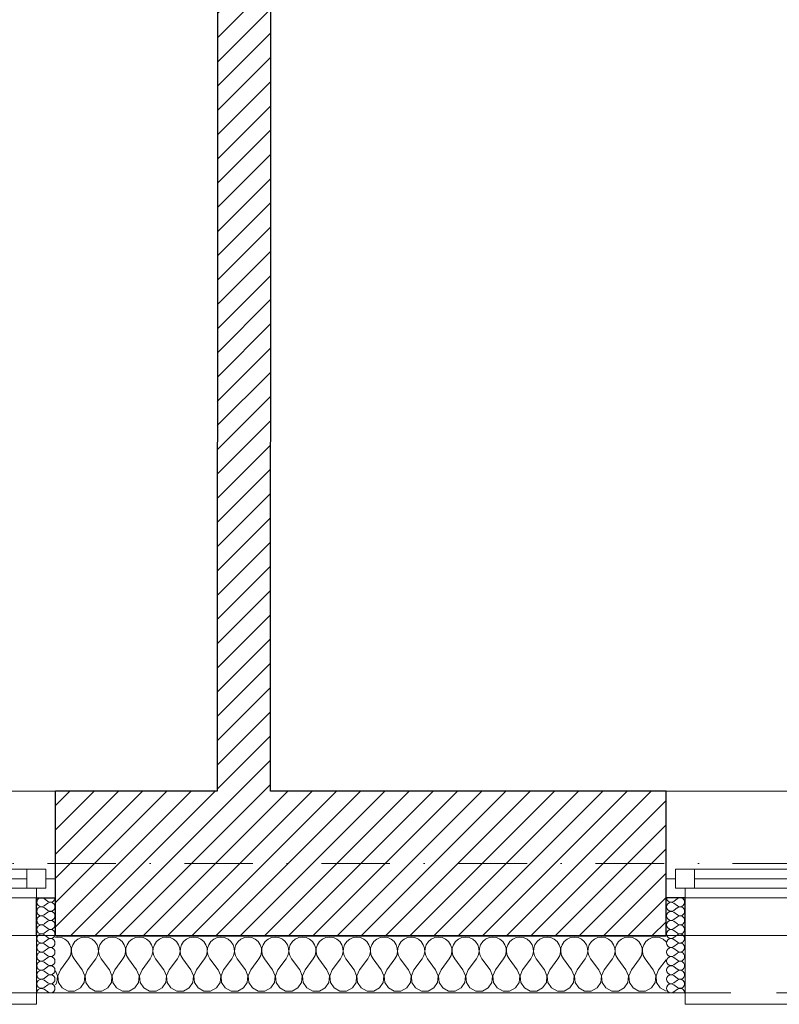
# Model space of a CAD drawing. Header units: millimetres. Extents: x 172139 to 266886, y 89525 to 138225.
# Tile 51 of 94: x 211686 to 213681, y 106825 to 109411. Entities that reach past the tile are written whole.
import ezdxf

# ---------------------------------------------------------------- set-up
doc = ezdxf.new("R2010")
doc.units = ezdxf.units.MM
doc.header["$MEASUREMENT"] = 0
doc.linetypes.add('Kropki i Kreski', pattern=[360, 180, -90, 0, -90])
doc.linetypes.add('Przerywana', pattern=[240, 120, -120])
for name, color, linetype in [('Konstrukcja - Siatki mod', 7, 'Continuous'), ('KR_INW', 7, 'Continuous'), ('NAPIS_SODON', 7, 'Continuous'), ('Okna ArchiCADa', 7, 'Continuous')]:
    doc.layers.add(name, color=color, linetype=linetype)
doc.layers.add('Konstrukcja - Siatki mod_Nr_pióra__48', color=7, linetype='Continuous', lineweight=15, true_color=0xa80f02)
doc.layers.add('KR_INW_Nr_pióra__102', color=7, linetype='Continuous', lineweight=5, true_color=0xcccccc)
for name, color, linetype, lineweight in [('KR_INW_Nr_pióra__101', 252, 'Continuous', 5), ('KR_INW_Nr_pióra__27', 7, 'Continuous', 25), ('KR_INW_Nr_pióra__47', 7, 'Continuous', 15), ('NAPIS_SODON_Nr_pióra__1', 7, 'Continuous', 13), ('Okna ArchiCADa_Nr_pióra__1', 7, 'Continuous', 13), ('Okna ArchiCADa_Nr_pióra__27', 7, 'Continuous', 25)]:
    doc.layers.add(name, color=color, linetype=linetype, lineweight=lineweight)
pattern_1 = [(45, (0, 0), (-31.819804, 31.819804), [])]

# ---------------------------------------------------------------- blocks, each defined once
blk = doc.blocks.new('Strop_1', base_point=(179225, 121523.3))
at = {"layer": 'NAPIS_SODON_Nr_pióra__1', "linetype": 'Continuous', "flags": 128}
blk.add_lwpolyline([(179225, 121523.3), (179225.9, 107003.8), (250898.3, 107008.3), (250897.4, 121527.8)], close=True, dxfattribs=at)
blk = doc.blocks.new('*X162')
at = {"layer": 'KR_INW_Nr_pióra__102', "linetype": 'Continuous'}
for p, q in [((211785.7, 107001.6), (211779.6, 107000.7)), ((211795.5, 107000.2), (211785.7, 107001.6)), ((211804.5, 106996.2), (211795.5, 107000.2)), ((211812.1, 106989.9), (211804.5, 106996.2)), ((211838.4, 106996.2), (211830.8, 106989.9)), ((211847.4, 107000.2), (211838.4, 106996.2)), ((211857.1, 107001.6), (211847.4, 107000.2)), ((211866.9, 107000.2), (211857.1, 107001.6)), ((211875.9, 106996.2), (211866.9, 107000.2)), ((211883.5, 106989.9), (211875.9, 106996.2)), ((211909.8, 106996.2), (211902.2, 106989.9)), ((211918.8, 107000.2), (211909.8, 106996.2)), ((211928.6, 107001.6), (211918.8, 107000.2)), ((211938.3, 107000.2), (211928.6, 107001.6)), ((211947.3, 106996.2), (211938.3, 107000.2)), ((211954.9, 106989.9), (211947.3, 106996.2)), ((211981.2, 106996.2), (211973.6, 106989.9)), ((211990.2, 107000.2), (211981.2, 106996.2)), ((212000, 107001.6), (211990.2, 107000.2)), ((212009.8, 107000.2), (212000, 107001.6)), ((212018.8, 106996.2), (212009.8, 107000.2)), ((212026.4, 106989.9), (212018.8, 106996.2)), ((212052.7, 106996.2), (212045.1, 106989.9)), ((212061.7, 107000.2), (212052.7, 106996.2)), ((212071.4, 107001.6), (212061.7, 107000.2)), ((212081.2, 107000.2), (212071.4, 107001.6)), ((212090.2, 106996.2), (212081.2, 107000.2)), ((212097.8, 106989.9), (212090.2, 106996.2)), ((212124.1, 106996.2), (212116.5, 106989.9)), ((212133.1, 107000.2), (212124.1, 106996.2)), ((212142.9, 107001.6), (212133.1, 107000.2)), ((212152.6, 107000.2), (212142.9, 107001.6)), ((212161.6, 106996.2), (212152.6, 107000.2)), ((212169.2, 106989.9), (212161.6, 106996.2)), ((212195.5, 106996.2), (212187.9, 106989.9)), ((212204.5, 107000.2), (212195.5, 106996.2)), ((212214.3, 107001.6), (212204.5, 107000.2)), ((212224, 107000.2), (212214.3, 107001.6)), ((212233.1, 106996.2), (212224, 107000.2)), ((212240.6, 106989.9), (212233.1, 106996.2)), ((212266.9, 106996.2), (212259.4, 106989.9)), ((212276, 107000.2), (212266.9, 106996.2)), ((212285.7, 107001.6), (212276, 107000.2)), ((212295.5, 107000.2), (212285.7, 107001.6)), ((212304.5, 106996.2), (212295.5, 107000.2)), ((212312.1, 106989.9), (212304.5, 106996.2)), ((212338.4, 106996.2), (212330.8, 106989.9)), ((212347.4, 107000.2), (212338.4, 106996.2)), ((212357.1, 107001.6), (212347.4, 107000.2)), ((212366.9, 107000.2), (212357.1, 107001.6)), ((212375.9, 106996.2), (212366.9, 107000.2)), ((212383.5, 106989.9), (212375.9, 106996.2)), ((212409.8, 106996.2), (212402.2, 106989.9)), ((212418.8, 107000.2), (212409.8, 106996.2)), ((212428.6, 107001.6), (212418.8, 107000.2)), ((212438.3, 107000.2), (212428.6, 107001.6)), ((212447.3, 106996.2), (212438.3, 107000.2)), ((212454.9, 106989.9), (212447.3, 106996.2)), ((212481.2, 106996.2), (212473.6, 106989.9)), ((212490.2, 107000.2), (212481.2, 106996.2)), ((212500, 107001.6), (212490.2, 107000.2)), ((212509.8, 107000.2), (212500, 107001.6)), ((212518.8, 106996.2), (212509.8, 107000.2)), ((212526.4, 106989.9), (212518.8, 106996.2)), ((212552.7, 106996.2), (212545.1, 106989.9)), ((212561.7, 107000.2), (212552.7, 106996.2)), ((212571.4, 107001.6), (212561.7, 107000.2)), ((212581.2, 107000.2), (212571.4, 107001.6)), ((212590.2, 106996.2), (212581.2, 107000.2)), ((212597.8, 106989.9), (212590.2, 106996.2)), ((212624.1, 106996.2), (212616.5, 106989.9)), ((212633.1, 107000.2), (212624.1, 106996.2)), ((212642.9, 107001.6), (212633.1, 107000.2)), ((212652.6, 107000.2), (212642.9, 107001.6)), ((212661.6, 106996.2), (212652.6, 107000.2)), ((212669.2, 106989.9), (212661.6, 106996.2)), ((212695.5, 106996.2), (212687.9, 106989.9)), ((212704.5, 107000.2), (212695.5, 106996.2)), ((212714.3, 107001.6), (212704.5, 107000.2)), ((212724, 107000.2), (212714.3, 107001.6)), ((212733.1, 106996.2), (212724, 107000.2)), ((212740.6, 106989.9), (212733.1, 106996.2)), ((212766.9, 106996.2), (212759.4, 106989.9)), ((212776, 107000.2), (212766.9, 106996.2)), ((212785.7, 107001.6), (212776, 107000.2)), ((212795.5, 107000.2), (212785.7, 107001.6)), ((212804.5, 106996.2), (212795.5, 107000.2)), ((212812.1, 106989.9), (212804.5, 106996.2)), ((212838.4, 106996.2), (212830.8, 106989.9)), ((212847.4, 107000.2), (212838.4, 106996.2)), ((212857.1, 107001.6), (212847.4, 107000.2)), ((212866.9, 107000.2), (212857.1, 107001.6)), ((212875.9, 106996.2), (212866.9, 107000.2)), ((212883.5, 106989.9), (212875.9, 106996.2)), ((212909.8, 106996.2), (212902.2, 106989.9)), ((212918.8, 107000.2), (212909.8, 106996.2)), ((212928.6, 107001.6), (212918.8, 107000.2)), ((212938.3, 107000.2), (212928.6, 107001.6)), ((212947.3, 106996.2), (212938.3, 107000.2)), ((212954.9, 106989.9), (212947.3, 106996.2)), ((212981.2, 106996.2), (212973.6, 106989.9)), ((212990.2, 107000.2), (212981.2, 106996.2)), ((213000, 107001.6), (212990.2, 107000.2)), ((213009.8, 107000.2), (213000, 107001.6)), ((213018.8, 106996.2), (213009.8, 107000.2)), ((213026.4, 106989.9), (213018.8, 106996.2)), ((213052.7, 106996.2), (213045.1, 106989.9)), ((213061.7, 107000.2), (213052.7, 106996.2)), ((213071.4, 107001.6), (213061.7, 107000.2)), ((213081.2, 107000.2), (213071.4, 107001.6)), ((213090.2, 106996.2), (213081.2, 107000.2)), ((213097.8, 106989.9), (213090.2, 106996.2)), ((213124.1, 106996.2), (213116.5, 106989.9)), ((213133.1, 107000.2), (213124.1, 106996.2)), ((213142.9, 107001.6), (213133.1, 107000.2)), ((213152.6, 107000.2), (213142.9, 107001.6)), ((213161.6, 106996.2), (213152.6, 107000.2)), ((213169.2, 106989.9), (213161.6, 106996.2)), ((213195.5, 106996.2), (213187.9, 106989.9)), ((213204.5, 107000.2), (213195.5, 106996.2)), ((213214.3, 107001.6), (213204.5, 107000.2)), ((213224, 107000.2), (213214.3, 107001.6)), ((213233.1, 106996.2), (213224, 107000.2)), ((213240.6, 106989.9), (213233.1, 106996.2)), ((213266.9, 106996.2), (213259.4, 106989.9)), ((213276, 107000.2), (213266.9, 106996.2)), ((213285.7, 107001.6), (213276, 107000.2)), ((213295.5, 107000.2), (213285.7, 107001.6)), ((213304.5, 106996.2), (213295.5, 107000.2)), ((213312.1, 106989.9), (213304.5, 106996.2)), ((213338.4, 106996.2), (213330.8, 106989.9)), ((213347.4, 107000.2), (213338.4, 106996.2)), ((213357.1, 107001.6), (213347.4, 107000.2)), ((213366.9, 107000.2), (213357.1, 107001.6)), ((213375.9, 106996.2), (213366.9, 107000.2)), ((213383.5, 106989.9), (213375.9, 106996.2)), ((211817.7, 106981.8), (211812.1, 106989.9)), ((211820.8, 106972.5), (211817.7, 106981.8)), ((211821.3, 106962.6), (211820.8, 106972.5)), ((211822.1, 106972.5), (211821.6, 106962.6)), ((211825.2, 106981.8), (211822.1, 106972.5)), ((211830.8, 106989.9), (211825.2, 106981.8)), ((211889.1, 106981.8), (211883.5, 106989.9)), ((211892.2, 106972.5), (211889.1, 106981.8)), ((211892.7, 106962.6), (211892.2, 106972.5)), ((211893.5, 106972.5), (211893, 106962.6)), ((211896.6, 106981.8), (211893.5, 106972.5)), ((211902.2, 106989.9), (211896.6, 106981.8)), ((211960.5, 106981.8), (211954.9, 106989.9)), ((211963.7, 106972.5), (211960.5, 106981.8)), ((211964.1, 106962.6), (211963.7, 106972.5)), ((211964.9, 106972.5), (211964.4, 106962.6)), ((211968.1, 106981.8), (211964.9, 106972.5)), ((211973.6, 106989.9), (211968.1, 106981.8)), ((212031.9, 106981.8), (212026.4, 106989.9)), ((212035.1, 106972.5), (212031.9, 106981.8)), ((212035.6, 106962.6), (212035.1, 106972.5)), ((212036.3, 106972.5), (212035.9, 106962.6)), ((212039.5, 106981.8), (212036.3, 106972.5)), ((212045.1, 106989.9), (212039.5, 106981.8)), ((212103.4, 106981.8), (212097.8, 106989.9)), ((212106.5, 106972.5), (212103.4, 106981.8)), ((212107, 106962.6), (212106.5, 106972.5)), ((212107.8, 106972.5), (212107.3, 106962.6)), ((212110.9, 106981.8), (212107.8, 106972.5)), ((212116.5, 106989.9), (212110.9, 106981.8)), ((212174.8, 106981.8), (212169.2, 106989.9)), ((212177.9, 106972.5), (212174.8, 106981.8)), ((212178.4, 106962.6), (212177.9, 106972.5)), ((212179.2, 106972.5), (212178.7, 106962.6)), ((212182.3, 106981.8), (212179.2, 106972.5)), ((212187.9, 106989.9), (212182.3, 106981.8)), ((212246.2, 106981.8), (212240.6, 106989.9)), ((212249.4, 106972.5), (212246.2, 106981.8)), ((212249.9, 106962.6), (212249.4, 106972.5)), ((212250.6, 106972.5), (212250.1, 106962.6)), ((212253.8, 106981.8), (212250.6, 106972.5)), ((212259.4, 106989.9), (212253.8, 106981.8)), ((212317.7, 106981.8), (212312.1, 106989.9)), ((212320.8, 106972.5), (212317.7, 106981.8)), ((212321.3, 106962.6), (212320.8, 106972.5)), ((212322.1, 106972.5), (212321.6, 106962.6)), ((212325.2, 106981.8), (212322.1, 106972.5)), ((212330.8, 106989.9), (212325.2, 106981.8)), ((212389.1, 106981.8), (212383.5, 106989.9)), ((212392.2, 106972.5), (212389.1, 106981.8)), ((212392.7, 106962.6), (212392.2, 106972.5)), ((212393.5, 106972.5), (212393, 106962.6)), ((212396.6, 106981.8), (212393.5, 106972.5)), ((212402.2, 106989.9), (212396.6, 106981.8)), ((212460.5, 106981.8), (212454.9, 106989.9)), ((212463.7, 106972.5), (212460.5, 106981.8)), ((212464.1, 106962.6), (212463.7, 106972.5)), ((212464.9, 106972.5), (212464.4, 106962.6)), ((212468.1, 106981.8), (212464.9, 106972.5)), ((212473.6, 106989.9), (212468.1, 106981.8)), ((212531.9, 106981.8), (212526.4, 106989.9)), ((212535.1, 106972.5), (212531.9, 106981.8)), ((212535.6, 106962.6), (212535.1, 106972.5)), ((212536.3, 106972.5), (212535.9, 106962.6)), ((212539.5, 106981.8), (212536.3, 106972.5)), ((212545.1, 106989.9), (212539.5, 106981.8)), ((212603.4, 106981.8), (212597.8, 106989.9)), ((212606.5, 106972.5), (212603.4, 106981.8)), ((212607, 106962.6), (212606.5, 106972.5)), ((212607.8, 106972.5), (212607.3, 106962.6)), ((212610.9, 106981.8), (212607.8, 106972.5)), ((212616.5, 106989.9), (212610.9, 106981.8)), ((212674.8, 106981.8), (212669.2, 106989.9)), ((212677.9, 106972.5), (212674.8, 106981.8)), ((212678.4, 106962.6), (212677.9, 106972.5)), ((212679.2, 106972.5), (212678.7, 106962.6)), ((212682.3, 106981.8), (212679.2, 106972.5)), ((212687.9, 106989.9), (212682.3, 106981.8)), ((212746.2, 106981.8), (212740.6, 106989.9)), ((212749.4, 106972.5), (212746.2, 106981.8)), ((212749.9, 106962.6), (212749.4, 106972.5)), ((212750.6, 106972.5), (212750.1, 106962.6)), ((212753.8, 106981.8), (212750.6, 106972.5)), ((212759.4, 106989.9), (212753.8, 106981.8)), ((212817.7, 106981.8), (212812.1, 106989.9)), ((212820.8, 106972.5), (212817.7, 106981.8)), ((212821.3, 106962.6), (212820.8, 106972.5)), ((212822.1, 106972.5), (212821.6, 106962.6)), ((212825.2, 106981.8), (212822.1, 106972.5)), ((212830.8, 106989.9), (212825.2, 106981.8)), ((212889.1, 106981.8), (212883.5, 106989.9)), ((212892.2, 106972.5), (212889.1, 106981.8)), ((212892.7, 106962.6), (212892.2, 106972.5)), ((212893.5, 106972.5), (212893, 106962.6)), ((212896.6, 106981.8), (212893.5, 106972.5)), ((212902.2, 106989.9), (212896.6, 106981.8)), ((212960.5, 106981.8), (212954.9, 106989.9)), ((212963.7, 106972.5), (212960.5, 106981.8)), ((212964.1, 106962.6), (212963.7, 106972.5)), ((212964.9, 106972.5), (212964.4, 106962.6)), ((212968.1, 106981.8), (212964.9, 106972.5)), ((212973.6, 106989.9), (212968.1, 106981.8)), ((213031.9, 106981.8), (213026.4, 106989.9)), ((213035.1, 106972.5), (213031.9, 106981.8)), ((213035.6, 106962.6), (213035.1, 106972.5)), ((213036.3, 106972.5), (213035.9, 106962.6)), ((213039.5, 106981.8), (213036.3, 106972.5)), ((213045.1, 106989.9), (213039.5, 106981.8)), ((213103.4, 106981.8), (213097.8, 106989.9)), ((213106.5, 106972.5), (213103.4, 106981.8)), ((213107, 106962.6), (213106.5, 106972.5)), ((213107.8, 106972.5), (213107.3, 106962.6)), ((213110.9, 106981.8), (213107.8, 106972.5)), ((213116.5, 106989.9), (213110.9, 106981.8)), ((213174.8, 106981.8), (213169.2, 106989.9)), ((213177.9, 106972.5), (213174.8, 106981.8)), ((213178.4, 106962.6), (213177.9, 106972.5)), ((213179.2, 106972.5), (213178.7, 106962.6)), ((213182.3, 106981.8), (213179.2, 106972.5)), ((213187.9, 106989.9), (213182.3, 106981.8)), ((213246.2, 106981.8), (213240.6, 106989.9)), ((213249.4, 106972.5), (213246.2, 106981.8)), ((213249.9, 106962.6), (213249.4, 106972.5)), ((213250.6, 106972.5), (213250.1, 106962.6)), ((213253.8, 106981.8), (213250.6, 106972.5)), ((213259.4, 106989.9), (213253.8, 106981.8)), ((213317.7, 106981.8), (213312.1, 106989.9)), ((213320.8, 106972.5), (213317.7, 106981.8)), ((213321.3, 106962.6), (213320.8, 106972.5)), ((213322.1, 106972.5), (213321.6, 106962.6)), ((213325.2, 106981.8), (213322.1, 106972.5)), ((213330.8, 106989.9), (213325.2, 106981.8)), ((213384, 106989.3), (213383.5, 106989.9)), ((211792.9, 106915.9), (211814.3, 106944.4)), ((211814.3, 106944.4), (211819.1, 106953.1)), ((211819.1, 106953.1), (211821.3, 106962.6)), ((211821.6, 106962.6), (211823.8, 106953.1)), ((211823.8, 106953.1), (211828.6, 106944.4)), ((211850, 106915.9), (211828.6, 106944.4)), ((211864.3, 106915.9), (211885.7, 106944.4)), ((211885.7, 106944.4), (211890.5, 106953.1)), ((211890.5, 106953.1), (211892.7, 106962.6)), ((211893, 106962.6), (211895.2, 106953.1)), ((211895.2, 106953.1), (211900, 106944.4)), ((211921.4, 106915.9), (211900, 106944.4)), ((211935.7, 106915.9), (211957.1, 106944.4)), ((211957.1, 106944.4), (211961.9, 106953.1)), ((211961.9, 106953.1), (211964.1, 106962.6)), ((211964.4, 106962.6), (211966.7, 106953.1)), ((211966.7, 106953.1), (211971.4, 106944.4)), ((211992.9, 106915.9), (211971.4, 106944.4)), ((212007.1, 106915.9), (212028.6, 106944.4)), ((212028.6, 106944.4), (212033.3, 106953.1)), ((212033.3, 106953.1), (212035.6, 106962.6)), ((212035.9, 106962.6), (212038.1, 106953.1)), ((212038.1, 106953.1), (212042.9, 106944.4)), ((212064.3, 106915.9), (212042.9, 106944.4)), ((212078.6, 106915.9), (212100, 106944.4)), ((212100, 106944.4), (212104.8, 106953.1)), ((212104.8, 106953.1), (212107, 106962.6)), ((212107.3, 106962.6), (212109.5, 106953.1)), ((212109.5, 106953.1), (212114.3, 106944.4)), ((212135.7, 106915.9), (212114.3, 106944.4)), ((212150, 106915.9), (212171.4, 106944.4)), ((212171.4, 106944.4), (212176.2, 106953.1)), ((212176.2, 106953.1), (212178.4, 106962.6)), ((212178.7, 106962.6), (212180.9, 106953.1)), ((212180.9, 106953.1), (212185.7, 106944.4)), ((212207.1, 106915.9), (212185.7, 106944.4)), ((212221.4, 106915.9), (212242.9, 106944.4)), ((212242.9, 106944.4), (212247.6, 106953.1)), ((212247.6, 106953.1), (212249.9, 106962.6)), ((212250.1, 106962.6), (212252.4, 106953.1)), ((212252.4, 106953.1), (212257.1, 106944.4)), ((212278.6, 106915.9), (212257.1, 106944.4)), ((212292.9, 106915.9), (212314.3, 106944.4)), ((212314.3, 106944.4), (212319.1, 106953.1)), ((212319.1, 106953.1), (212321.3, 106962.6)), ((212321.6, 106962.6), (212323.8, 106953.1)), ((212323.8, 106953.1), (212328.6, 106944.4)), ((212350, 106915.9), (212328.6, 106944.4)), ((212364.3, 106915.9), (212385.7, 106944.4)), ((212385.7, 106944.4), (212390.5, 106953.1)), ((212390.5, 106953.1), (212392.7, 106962.6)), ((212393, 106962.6), (212395.2, 106953.1)), ((212395.2, 106953.1), (212400, 106944.4)), ((212421.4, 106915.9), (212400, 106944.4)), ((212435.7, 106915.9), (212457.1, 106944.4)), ((212457.1, 106944.4), (212461.9, 106953.1)), ((212461.9, 106953.1), (212464.1, 106962.6)), ((212464.4, 106962.6), (212466.7, 106953.1)), ((212466.7, 106953.1), (212471.4, 106944.4)), ((212492.9, 106915.9), (212471.4, 106944.4)), ((212507.1, 106915.9), (212528.6, 106944.4)), ((212528.6, 106944.4), (212533.3, 106953.1)), ((212533.3, 106953.1), (212535.6, 106962.6)), ((212535.9, 106962.6), (212538.1, 106953.1)), ((212538.1, 106953.1), (212542.9, 106944.4)), ((212564.3, 106915.9), (212542.9, 106944.4)), ((212578.6, 106915.9), (212600, 106944.4)), ((212600, 106944.4), (212604.8, 106953.1)), ((212604.8, 106953.1), (212607, 106962.6)), ((212607.3, 106962.6), (212609.5, 106953.1)), ((212609.5, 106953.1), (212614.3, 106944.4)), ((212635.7, 106915.9), (212614.3, 106944.4)), ((212650, 106915.9), (212671.4, 106944.4)), ((212671.4, 106944.4), (212676.2, 106953.1)), ((212676.2, 106953.1), (212678.4, 106962.6)), ((212678.7, 106962.6), (212680.9, 106953.1)), ((212680.9, 106953.1), (212685.7, 106944.4)), ((212707.1, 106915.9), (212685.7, 106944.4)), ((212721.4, 106915.9), (212742.9, 106944.4)), ((212742.9, 106944.4), (212747.6, 106953.1)), ((212747.6, 106953.1), (212749.9, 106962.6)), ((212750.1, 106962.6), (212752.4, 106953.1)), ((212752.4, 106953.1), (212757.1, 106944.4)), ((212778.6, 106915.9), (212757.1, 106944.4)), ((212792.9, 106915.9), (212814.3, 106944.4)), ((212814.3, 106944.4), (212819.1, 106953.1)), ((212819.1, 106953.1), (212821.3, 106962.6)), ((212821.6, 106962.6), (212823.8, 106953.1)), ((212823.8, 106953.1), (212828.6, 106944.4)), ((212850, 106915.9), (212828.6, 106944.4)), ((212864.3, 106915.9), (212885.7, 106944.4)), ((212885.7, 106944.4), (212890.5, 106953.1)), ((212890.5, 106953.1), (212892.7, 106962.6)), ((212893, 106962.6), (212895.2, 106953.1)), ((212895.2, 106953.1), (212900, 106944.4)), ((212921.4, 106915.9), (212900, 106944.4)), ((212935.7, 106915.9), (212957.1, 106944.4)), ((212957.1, 106944.4), (212961.9, 106953.1)), ((212961.9, 106953.1), (212964.1, 106962.6)), ((212964.4, 106962.6), (212966.7, 106953.1)), ((212966.7, 106953.1), (212971.4, 106944.4)), ((212992.9, 106915.9), (212971.4, 106944.4)), ((213007.1, 106915.9), (213028.6, 106944.4)), ((213028.6, 106944.4), (213033.3, 106953.1)), ((213033.3, 106953.1), (213035.6, 106962.6)), ((213035.9, 106962.6), (213038.1, 106953.1)), ((213038.1, 106953.1), (213042.9, 106944.4)), ((213064.3, 106915.9), (213042.9, 106944.4)), ((213078.6, 106915.9), (213100, 106944.4)), ((213100, 106944.4), (213104.8, 106953.1)), ((213104.8, 106953.1), (213107, 106962.6)), ((213107.3, 106962.6), (213109.5, 106953.1)), ((213109.5, 106953.1), (213114.3, 106944.4)), ((213135.7, 106915.9), (213114.3, 106944.4)), ((213150, 106915.9), (213171.4, 106944.4)), ((213171.4, 106944.4), (213176.2, 106953.1)), ((213176.2, 106953.1), (213178.4, 106962.6)), ((213178.7, 106962.6), (213180.9, 106953.1)), ((213180.9, 106953.1), (213185.7, 106944.4)), ((213207.1, 106915.9), (213185.7, 106944.4)), ((213221.4, 106915.9), (213242.9, 106944.4)), ((213242.9, 106944.4), (213247.6, 106953.1)), ((213247.6, 106953.1), (213249.9, 106962.6)), ((213250.1, 106962.6), (213252.4, 106953.1)), ((213252.4, 106953.1), (213257.1, 106944.4)), ((213278.6, 106915.9), (213257.1, 106944.4)), ((213292.9, 106915.9), (213314.3, 106944.4)), ((213314.3, 106944.4), (213319.1, 106953.1)), ((213319.1, 106953.1), (213321.3, 106962.6)), ((213321.6, 106962.6), (213323.8, 106953.1)), ((213323.8, 106953.1), (213328.6, 106944.4)), ((213350, 106915.9), (213328.6, 106944.4)), ((213364.3, 106915.9), (213384, 106942.1)), ((211785.3, 106899.8), (211779.6, 106913.5)), ((211783.7, 106882.5), (211785.3, 106899.8)), ((211792.9, 106915.9), (211786.1, 106899.8)), ((211786.1, 106899.8), (211787.8, 106882.5)), ((211856.7, 106899.8), (211850, 106915.9)), ((211855.1, 106882.5), (211856.7, 106899.8)), ((211864.3, 106915.9), (211857.6, 106899.8)), ((211857.6, 106899.8), (211859.2, 106882.5)), ((211928.2, 106899.8), (211921.4, 106915.9)), ((211926.5, 106882.5), (211928.2, 106899.8)), ((211935.7, 106915.9), (211929, 106899.8)), ((211929, 106899.8), (211930.6, 106882.5)), ((211999.6, 106899.8), (211992.9, 106915.9)), ((211997.9, 106882.5), (211999.6, 106899.8)), ((212007.1, 106915.9), (212000.4, 106899.8)), ((212000.4, 106899.8), (212002.1, 106882.5)), ((212071, 106899.8), (212064.3, 106915.9)), ((212069.4, 106882.5), (212071, 106899.8)), ((212078.6, 106915.9), (212071.8, 106899.8)), ((212071.8, 106899.8), (212073.5, 106882.5)), ((212142.4, 106899.8), (212135.7, 106915.9)), ((212140.8, 106882.5), (212142.4, 106899.8)), ((212150, 106915.9), (212143.3, 106899.8)), ((212143.3, 106899.8), (212144.9, 106882.5)), ((212213.9, 106899.8), (212207.1, 106915.9)), ((212212.2, 106882.5), (212213.9, 106899.8)), ((212221.4, 106915.9), (212214.7, 106899.8)), ((212214.7, 106899.8), (212216.3, 106882.5)), ((212285.3, 106899.8), (212278.6, 106915.9)), ((212283.7, 106882.5), (212285.3, 106899.8)), ((212292.9, 106915.9), (212286.1, 106899.8)), ((212286.1, 106899.8), (212287.8, 106882.5)), ((212356.7, 106899.8), (212350, 106915.9)), ((212355.1, 106882.5), (212356.7, 106899.8)), ((212364.3, 106915.9), (212357.6, 106899.8)), ((212357.6, 106899.8), (212359.2, 106882.5)), ((212428.2, 106899.8), (212421.4, 106915.9)), ((212426.5, 106882.5), (212428.2, 106899.8)), ((212435.7, 106915.9), (212429, 106899.8)), ((212429, 106899.8), (212430.6, 106882.5)), ((212499.6, 106899.8), (212492.9, 106915.9)), ((212497.9, 106882.5), (212499.6, 106899.8)), ((212507.1, 106915.9), (212500.4, 106899.8)), ((212500.4, 106899.8), (212502.1, 106882.5)), ((212571, 106899.8), (212564.3, 106915.9)), ((212569.4, 106882.5), (212571, 106899.8)), ((212578.6, 106915.9), (212571.8, 106899.8)), ((212571.8, 106899.8), (212573.5, 106882.5)), ((212642.4, 106899.8), (212635.7, 106915.9)), ((212640.8, 106882.5), (212642.4, 106899.8)), ((212650, 106915.9), (212643.3, 106899.8)), ((212643.3, 106899.8), (212644.9, 106882.5)), ((212713.9, 106899.8), (212707.1, 106915.9)), ((212712.2, 106882.5), (212713.9, 106899.8)), ((212721.4, 106915.9), (212714.7, 106899.8)), ((212714.7, 106899.8), (212716.3, 106882.5)), ((212785.3, 106899.8), (212778.6, 106915.9)), ((212783.7, 106882.5), (212785.3, 106899.8)), ((212792.9, 106915.9), (212786.1, 106899.8)), ((212786.1, 106899.8), (212787.8, 106882.5)), ((212856.7, 106899.8), (212850, 106915.9)), ((212855.1, 106882.5), (212856.7, 106899.8)), ((212864.3, 106915.9), (212857.6, 106899.8)), ((212857.6, 106899.8), (212859.2, 106882.5)), ((212928.2, 106899.8), (212921.4, 106915.9)), ((212926.5, 106882.5), (212928.2, 106899.8)), ((212935.7, 106915.9), (212929, 106899.8)), ((212929, 106899.8), (212930.6, 106882.5)), ((212999.6, 106899.8), (212992.9, 106915.9)), ((212997.9, 106882.5), (212999.6, 106899.8)), ((213007.1, 106915.9), (213000.4, 106899.8)), ((213000.4, 106899.8), (213002.1, 106882.5)), ((213071, 106899.8), (213064.3, 106915.9)), ((213069.4, 106882.5), (213071, 106899.8)), ((213078.6, 106915.9), (213071.8, 106899.8)), ((213071.8, 106899.8), (213073.5, 106882.5)), ((213142.4, 106899.8), (213135.7, 106915.9)), ((213140.8, 106882.5), (213142.4, 106899.8)), ((213150, 106915.9), (213143.3, 106899.8)), ((213143.3, 106899.8), (213144.9, 106882.5)), ((213213.9, 106899.8), (213207.1, 106915.9)), ((213212.2, 106882.5), (213213.9, 106899.8)), ((213221.4, 106915.9), (213214.7, 106899.8)), ((213214.7, 106899.8), (213216.3, 106882.5)), ((213285.3, 106899.8), (213278.6, 106915.9)), ((213283.7, 106882.5), (213285.3, 106899.8)), ((213292.9, 106915.9), (213286.1, 106899.8)), ((213286.1, 106899.8), (213287.8, 106882.5)), ((213356.7, 106899.8), (213350, 106915.9)), ((213355.1, 106882.5), (213356.7, 106899.8)), ((213364.3, 106915.9), (213357.6, 106899.8)), ((213357.6, 106899.8), (213359.2, 106882.5)), ((211779.6, 106876.3), (211783.7, 106882.5)), ((211787.8, 106882.5), (211797.4, 106868)), ((211797.4, 106868), (211812.7, 106859.8)), ((211830.1, 106859.8), (211845.5, 106868)), ((211845.5, 106868), (211855.1, 106882.5)), ((211859.2, 106882.5), (211868.8, 106868)), ((211868.8, 106868), (211884.2, 106859.8)), ((211901.6, 106859.8), (211916.9, 106868)), ((211916.9, 106868), (211926.5, 106882.5)), ((211930.6, 106882.5), (211940.3, 106868)), ((211940.3, 106868), (211955.6, 106859.8)), ((211973, 106859.8), (211988.3, 106868)), ((211988.3, 106868), (211997.9, 106882.5)), ((212002.1, 106882.5), (212011.7, 106868)), ((212011.7, 106868), (212027, 106859.8)), ((212044.4, 106859.8), (212059.7, 106868)), ((212059.7, 106868), (212069.4, 106882.5)), ((212073.5, 106882.5), (212083.1, 106868)), ((212083.1, 106868), (212098.4, 106859.8)), ((212115.8, 106859.8), (212131.2, 106868)), ((212131.2, 106868), (212140.8, 106882.5)), ((212144.9, 106882.5), (212154.5, 106868)), ((212154.5, 106868), (212169.9, 106859.8)), ((212187.3, 106859.8), (212202.6, 106868)), ((212202.6, 106868), (212212.2, 106882.5)), ((212216.3, 106882.5), (212226, 106868)), ((212226, 106868), (212241.3, 106859.8)), ((212258.7, 106859.8), (212274, 106868)), ((212274, 106868), (212283.7, 106882.5)), ((212287.8, 106882.5), (212297.4, 106868)), ((212297.4, 106868), (212312.7, 106859.8)), ((212330.1, 106859.8), (212345.5, 106868)), ((212345.5, 106868), (212355.1, 106882.5)), ((212359.2, 106882.5), (212368.8, 106868)), ((212368.8, 106868), (212384.2, 106859.8)), ((212401.6, 106859.8), (212416.9, 106868)), ((212416.9, 106868), (212426.5, 106882.5)), ((212430.6, 106882.5), (212440.3, 106868)), ((212440.3, 106868), (212455.6, 106859.8)), ((212473, 106859.8), (212488.3, 106868)), ((212488.3, 106868), (212497.9, 106882.5)), ((212502.1, 106882.5), (212511.7, 106868)), ((212511.7, 106868), (212527, 106859.8)), ((212544.4, 106859.8), (212559.7, 106868)), ((212559.7, 106868), (212569.4, 106882.5)), ((212573.5, 106882.5), (212583.1, 106868)), ((212583.1, 106868), (212598.4, 106859.8)), ((212615.8, 106859.8), (212631.2, 106868)), ((212631.2, 106868), (212640.8, 106882.5)), ((212644.9, 106882.5), (212654.5, 106868)), ((212654.5, 106868), (212669.9, 106859.8)), ((212687.3, 106859.8), (212702.6, 106868)), ((212702.6, 106868), (212712.2, 106882.5)), ((212716.3, 106882.5), (212726, 106868)), ((212726, 106868), (212741.3, 106859.8)), ((212758.7, 106859.8), (212774, 106868)), ((212774, 106868), (212783.7, 106882.5)), ((212787.8, 106882.5), (212797.4, 106868)), ((212797.4, 106868), (212812.7, 106859.8)), ((212830.1, 106859.8), (212845.5, 106868)), ((212845.5, 106868), (212855.1, 106882.5)), ((212859.2, 106882.5), (212868.8, 106868)), ((212868.8, 106868), (212884.2, 106859.8)), ((212901.6, 106859.8), (212916.9, 106868)), ((212916.9, 106868), (212926.5, 106882.5)), ((212930.6, 106882.5), (212940.3, 106868)), ((212940.3, 106868), (212955.6, 106859.8)), ((212973, 106859.8), (212988.3, 106868)), ((212988.3, 106868), (212997.9, 106882.5)), ((213002.1, 106882.5), (213011.7, 106868)), ((213011.7, 106868), (213027, 106859.8)), ((213044.4, 106859.8), (213059.7, 106868)), ((213059.7, 106868), (213069.4, 106882.5)), ((213073.5, 106882.5), (213083.1, 106868)), ((213083.1, 106868), (213098.4, 106859.8)), ((213115.8, 106859.8), (213131.2, 106868)), ((213131.2, 106868), (213140.8, 106882.5)), ((213144.9, 106882.5), (213154.5, 106868)), ((213154.5, 106868), (213169.9, 106859.8)), ((213187.3, 106859.8), (213202.6, 106868)), ((213202.6, 106868), (213212.2, 106882.5)), ((213216.3, 106882.5), (213226, 106868)), ((213226, 106868), (213241.3, 106859.8)), ((213258.7, 106859.8), (213274, 106868)), ((213274, 106868), (213283.7, 106882.5)), ((213287.8, 106882.5), (213297.4, 106868)), ((213297.4, 106868), (213312.7, 106859.8)), ((213330.1, 106859.8), (213345.5, 106868)), ((213345.5, 106868), (213355.1, 106882.5)), ((213359.2, 106882.5), (213368.8, 106868)), ((213368.8, 106868), (213384, 106859.9)), ((211812.7, 106859.8), (211830.1, 106859.8)), ((211884.2, 106859.8), (211901.6, 106859.8)), ((211955.6, 106859.8), (211973, 106859.8)), ((212027, 106859.8), (212044.4, 106859.8)), ((212098.4, 106859.8), (212115.8, 106859.8)), ((212169.9, 106859.8), (212187.3, 106859.8)), ((212241.3, 106859.8), (212258.7, 106859.8)), ((212312.7, 106859.8), (212330.1, 106859.8)), ((212384.2, 106859.8), (212401.6, 106859.8)), ((212455.6, 106859.8), (212473, 106859.8)), ((212527, 106859.8), (212544.4, 106859.8)), ((212598.4, 106859.8), (212615.8, 106859.8)), ((212669.9, 106859.8), (212687.3, 106859.8)), ((212741.3, 106859.8), (212758.7, 106859.8)), ((212812.7, 106859.8), (212830.1, 106859.8)), ((212884.2, 106859.8), (212901.6, 106859.8)), ((212955.6, 106859.8), (212973, 106859.8)), ((213027, 106859.8), (213044.4, 106859.8)), ((213098.4, 106859.8), (213115.8, 106859.8)), ((213169.9, 106859.8), (213187.3, 106859.8)), ((213241.3, 106859.8), (213258.7, 106859.8)), ((213312.7, 106859.8), (213330.1, 106859.8))]:
    blk.add_line(p, q, dxfattribs=at)
blk = doc.blocks.new('*X200')
at = {"layer": 'KR_INW_Nr_pióra__102', "linetype": 'Continuous'}
for p, q in [((211759.3, 107095.6), (211749.8, 107102.8)), ((211759.3, 107090.9), (211749.8, 107083.7)), ((211759.3, 107071.8), (211749.8, 107079)), ((211759.3, 107067), (211749.8, 107059.9)), ((211759.3, 107048), (211749.8, 107055.1)), ((211759.3, 107043.2), (211749.8, 107036.1)), ((211759.3, 107024.2), (211749.8, 107031.3)), ((211759.3, 107019.4), (211749.8, 107012.3)), ((211759.3, 107000.4), (211749.8, 107007.5)), ((211759.3, 106995.6), (211749.8, 106988.5)), ((211759.3, 106976.6), (211749.8, 106983.7)), ((211759.3, 106971.8), (211749.8, 106964.7)), ((211759.3, 106952.8), (211749.8, 106959.9)), ((211759.3, 106948), (211749.8, 106940.9)), ((211759.3, 106929), (211749.8, 106936.1)), ((211759.3, 106924.2), (211749.8, 106917)), ((211759.3, 106905.1), (211749.8, 106912.3)), ((211759.3, 106900.4), (211749.8, 106893.2)), ((211759.3, 106881.3), (211749.8, 106888.5)), ((211759.3, 106876.6), (211749.8, 106869.4)), ((211759.3, 106857.5), (211749.8, 106864.7))]:
    blk.add_line(p, q, dxfattribs=at)
for centre, start, end in [((211742.7, 107093.2), 53.1301, 180), ((211766.5, 107105.1), 233.1301, 0), ((211742.7, 107093.2), 180, 306.8699), ((211742.7, 107069.4), 53.1301, 180), ((211766.5, 107081.3), 233.1301, 126.8699), ((211742.7, 107069.4), 180, 306.8699), ((211742.7, 107045.6), 53.1301, 180), ((211766.5, 107057.5), 233.1301, 126.8699), ((211742.7, 107045.6), 180, 306.8699), ((211742.7, 107021.8), 53.1301, 180), ((211742.7, 107021.8), 180, 306.8699), ((211766.5, 107033.7), 233.1301, 126.8699), ((211766.5, 107009.9), 233.1301, 126.8699), ((211742.7, 106998), 53.1301, 180), ((211742.7, 106998), 180, 306.8699), ((211766.5, 106986.1), 233.1301, 126.8699), ((211742.7, 106974.2), 53.1301, 180), ((211742.7, 106974.2), 180, 306.8699), ((211766.5, 106962.3), 233.1301, 126.8699), ((211742.7, 106950.4), 53.1301, 180), ((211742.7, 106950.4), 180, 306.8699), ((211766.5, 106938.5), 233.1301, 126.8699), ((211742.7, 106926.6), 53.1301, 180), ((211742.7, 106926.6), 180, 306.8699), ((211766.5, 106914.7), 233.1301, 126.8699), ((211742.7, 106902.8), 53.1301, 180), ((211742.7, 106902.8), 180, 306.8699), ((211766.5, 106890.9), 233.1301, 126.8699), ((211742.7, 106879), 53.1301, 180), ((211742.7, 106879), 180, 306.8699), ((211742.7, 106855.1), 53.1301, 180), ((211766.5, 106867), 233.1301, 126.8699)]:
    blk.add_arc(centre, 11.9, start, end, dxfattribs=at)
blk = doc.blocks.new('*X201')
at = {"layer": 'KR_INW_Nr_pióra__102', "linetype": 'Continuous'}
for p, q in [((213404.2, 107095.6), (213413.7, 107102.8)), ((213404.2, 107090.9), (213413.7, 107083.7)), ((213404.2, 107071.8), (213413.7, 107079)), ((213404.2, 107067), (213413.7, 107059.9)), ((213404.2, 107048), (213413.7, 107055.1)), ((213404.2, 107043.2), (213413.7, 107036.1)), ((213404.2, 107024.2), (213413.7, 107031.3)), ((213404.2, 107019.4), (213413.7, 107012.3)), ((213404.2, 107000.4), (213413.7, 107007.5)), ((213404.2, 106995.6), (213413.7, 106988.5)), ((213404.2, 106976.6), (213413.7, 106983.7)), ((213404.2, 106971.8), (213413.7, 106964.7)), ((213404.2, 106952.8), (213413.7, 106959.9)), ((213404.2, 106948), (213413.7, 106940.9)), ((213404.2, 106929), (213413.7, 106936.1)), ((213404.2, 106924.2), (213413.7, 106917)), ((213404.2, 106905.1), (213413.7, 106912.3)), ((213404.2, 106900.4), (213413.7, 106893.2)), ((213404.2, 106881.3), (213413.7, 106888.5)), ((213404.2, 106876.6), (213413.7, 106869.4)), ((213404.2, 106857.5), (213413.7, 106864.7))]:
    blk.add_line(p, q, dxfattribs=at)
for centre, start, end in [((213397.1, 107105.1), 180, 306.8699), ((213420.9, 107093.2), 0, 126.8699), ((213397.1, 107081.3), 53.1301, 306.8699), ((213420.9, 107093.2), 233.1301, 0), ((213420.9, 107069.4), 0, 126.8699), ((213397.1, 107057.5), 53.1301, 306.8699), ((213420.9, 107069.4), 233.1301, 0), ((213420.9, 107045.6), 0, 126.8699), ((213397.1, 107033.7), 53.1301, 306.8699), ((213397.1, 107009.9), 53.1301, 306.8699), ((213420.9, 107045.6), 233.1301, 0), ((213420.9, 107021.8), 0, 126.8699), ((213420.9, 107021.8), 233.1301, 0), ((213397.1, 106986.1), 53.1301, 306.8699), ((213420.9, 106998), 0, 126.8699), ((213420.9, 106998), 233.1301, 0), ((213397.1, 106962.3), 53.1301, 306.8699), ((213420.9, 106974.2), 0, 126.8699), ((213420.9, 106974.2), 233.1301, 0), ((213397.1, 106938.5), 53.1301, 306.8699), ((213420.9, 106950.4), 0, 126.8699), ((213420.9, 106950.4), 233.1301, 0), ((213397.1, 106914.7), 53.1301, 306.8699), ((213420.9, 106926.6), 0, 126.8699), ((213420.9, 106926.6), 233.1301, 0), ((213397.1, 106890.9), 53.1301, 306.8699), ((213420.9, 106902.8), 0, 126.8699), ((213420.9, 106902.8), 233.1301, 0), ((213397.1, 106867), 53.1301, 306.8699), ((213420.9, 106879), 0, 126.8699), ((213420.9, 106879), 233.1301, 0), ((213420.9, 106855.1), 0, 126.8699)]:
    blk.add_arc(centre, 11.9, start, end, dxfattribs=at)
blk = doc.blocks.new('Okno dwuskrzydłowe 19_5')
at = {"layer": 'Okna ArchiCADa_Nr_pióra__1', "linetype": 'Continuous'}
for p, q in [((-566.8, 230), (566.8, 230)), ((-566.8, 0), (-541.8, 0)), ((-541.8, 25), (-491.8, 25)), ((-541.8, -25), (-541.8, 25)), ((-541.8, 0), (-541.8, -25)), ((-491.8, 25), (-50, 25)), ((-491.8, 25), (-491.8, -25)), ((-491.8, 25), (-50, 25)), ((-491.8, 0), (-50, 0)), ((-50, -25), (-50, 25)), ((-50, 25), (0, 25)), ((0, 25), (0, -25)), ((0, 25), (50, 25)), ((0, -25), (0, 25)), ((50, 25), (491.8, 25)), ((50, 25), (50, -25)), ((50, 25), (491.8, 25)), ((50, 0), (491.8, 0)), ((491.8, -25), (491.8, 25)), ((491.8, 25), (541.8, 25)), ((541.8, 25), (541.8, -25)), ((541.8, -25), (541.8, 0)), ((541.8, 0), (566.8, 0)), ((-541.8, -25), (-516.8, -25)), ((-491.8, -25), (-541.8, -25)), ((-516.8, -25), (-516.8, -50)), ((-50, -25), (-491.8, -25)), ((0, -25), (-50, -25)), ((50, -25), (0, -25)), ((491.8, -25), (50, -25)), ((541.8, -25), (491.8, -25)), ((516.8, -50), (516.8, -25)), ((516.8, -25), (541.8, -25)), ((-516.8, -50), (-566.8, -50)), ((0, -50), (-516.8, -50)), ((516.8, -50), (0, -50)), ((566.8, -50), (516.8, -50)), ((-516.8, -300), (-516.8, -330)), ((516.8, -330), (516.8, -300)), ((-516.8, -330), (516.8, -330))]:
    blk.add_line(p, q, dxfattribs=at)
at = {"layer": 'Okna ArchiCADa_Nr_pióra__1', "linetype": 'Przerywana'}
blk.add_line((-516.8, -300), (516.8, -300), dxfattribs=at)
at = {"layer": 'Okna ArchiCADa_Nr_pióra__27', "linetype": 'Continuous'}
for p, q in [((-566.8, -50), (-566.8, 0)), ((566.8, -50), (566.8, 0)), ((-516.8, -50), (-566.8, -50)), ((516.8, -50), (566.8, -50))]:
    blk.add_line(p, q, dxfattribs=at)
blk = doc.blocks.new('Ściana_3', base_point=(179075.1, 106855.1))
at = {"layer": 'KR_INW_Nr_pióra__101', "linetype": 'Continuous'}
h = blk.add_hatch(dxfattribs=at)
h.set_pattern_fill('Cegła_licówka', color=256, style=0, pattern_type=2)
h.set_pattern_definition(pattern_1)
h.paths.add_polyline_path([(211779.6, 107105.1), (211779.6, 107005.1), (213384, 107005.1), (213384, 107105.1), (213384, 107155.1), (213384, 107385.1), (211779.6, 107385.1), (211779.6, 107155.1)])
at = {"layer": 'KR_INW_Nr_pióra__27', "linetype": 'Continuous'}
for p, q in [((211779.6, 107155.1), (211779.6, 107385.1)), ((213384, 107155.1), (213384, 107385.1)), ((211779.6, 107105.1), (211779.6, 107155.1)), ((213384, 107105.1), (213384, 107155.1)), ((211729.6, 107005.1), (211729.6, 107105.1)), ((211729.6, 107105.1), (211779.6, 107105.1)), ((211779.6, 107005.1), (211779.6, 107105.1)), ((213384, 107005.1), (213384, 107105.1)), ((213434, 107105.1), (213384, 107105.1)), ((213434, 107005.1), (213434, 107105.1)), ((211779.6, 107005.1), (213384, 107005.1))]:
    blk.add_line(p, q, dxfattribs=at)
at = {"layer": 'KR_INW_Nr_pióra__27', "linetype": 'Continuous', "flags": 128}
for points in [[(212204.4, 107385.1), (211779.6, 107385.1)], [(213384, 107385.1), (212344.4, 107385.1)]]:
    blk.add_lwpolyline(points, dxfattribs=at)
at = {"layer": 'KR_INW_Nr_pióra__47', "linetype": 'Continuous'}
for p, q in [((211779.6, 107105.1), (211729.6, 107105.1)), ((211729.6, 107105.1), (211729.6, 106855.1)), ((213384, 107105.1), (213434, 107105.1)), ((213434, 107105.1), (213434, 106855.1)), ((211729.6, 106855.1), (211729.6, 107005.1)), ((213434, 106855.1), (213434, 107005.1)), ((211779.6, 106855.1), (211729.6, 106855.1)), ((213384, 106855.1), (213434, 106855.1))]:
    blk.add_line(p, q, dxfattribs=at)
at = {"layer": 'KR_INW_Nr_pióra__47', "linetype": 'Continuous', "flags": 128}
blk.add_lwpolyline([(211779.6, 106855.1), (213384, 106855.1)], dxfattribs=at)
at = {"layer": 'KR_INW'}
for name in ['*X200', '*X201', '*X162']:
    blk.add_blockref(name, (0, 0), dxfattribs=at)
at = {"layer": 'Okna ArchiCADa', "color": 21, "linetype": 'Continuous', "lineweight": 13, "true_color": 0xff9955, "zscale": 1000}
for p in [(211212.8, 107155.1), (213950.7, 107155.1)]:
    blk.add_blockref('Okno dwuskrzydłowe 19_5', p, dxfattribs=at)
blk = doc.blocks.new('Ściana_66', base_point=(212344.1, 106855.1))
at = {"layer": 'KR_INW_Nr_pióra__101', "linetype": 'Continuous'}
h = blk.add_hatch(dxfattribs=at)
h.set_pattern_fill('Cegła_licówka', color=256, style=0, pattern_type=2)
h.set_pattern_definition(pattern_1)
h.paths.add_polyline_path([(212344.4, 107385.1), (212346.4, 111055.3), (212206.4, 111055.3), (212204.4, 107385.1)])
at = {"layer": 'KR_INW_Nr_pióra__27', "linetype": 'Continuous', "flags": 128}
for points in [[(212206.4, 111055.3), (212204.4, 107385.1)], [(212344.4, 107385.1), (212346.4, 111055.3)]]:
    blk.add_lwpolyline(points, dxfattribs=at)
blk = doc.blocks.new('Standardowy znacznik siatki_10')
at = {"layer": 'Konstrukcja - Siatki mod_Nr_pióra__48', "linetype": 'Kropki i Kreski'}
blk.add_line((1000, 0), (72912, 0), dxfattribs=at)

msp = doc.modelspace()

# ---------------------------------------------------------------- block references
at = {"layer": 'Konstrukcja - Siatki mod', "color": 8, "linetype": 'Continuous', "lineweight": 13, "zscale": 1000}
msp.add_blockref('Standardowy znacznik siatki_10', (177989.3, 107195.1), dxfattribs=at)
at = {"layer": 'KR_INW'}
for name, p in [('Ściana_66', (212344.1, 106855.1)), ('Ściana_3', (179075.1, 106855.1))]:
    msp.add_blockref(name, p, dxfattribs=at)
at = {"layer": 'NAPIS_SODON', "linetype": 'Continuous'}
msp.add_blockref('Strop_1', (179225, 121523.3), dxfattribs=at)

doc.saveas('drawing.dxf')
